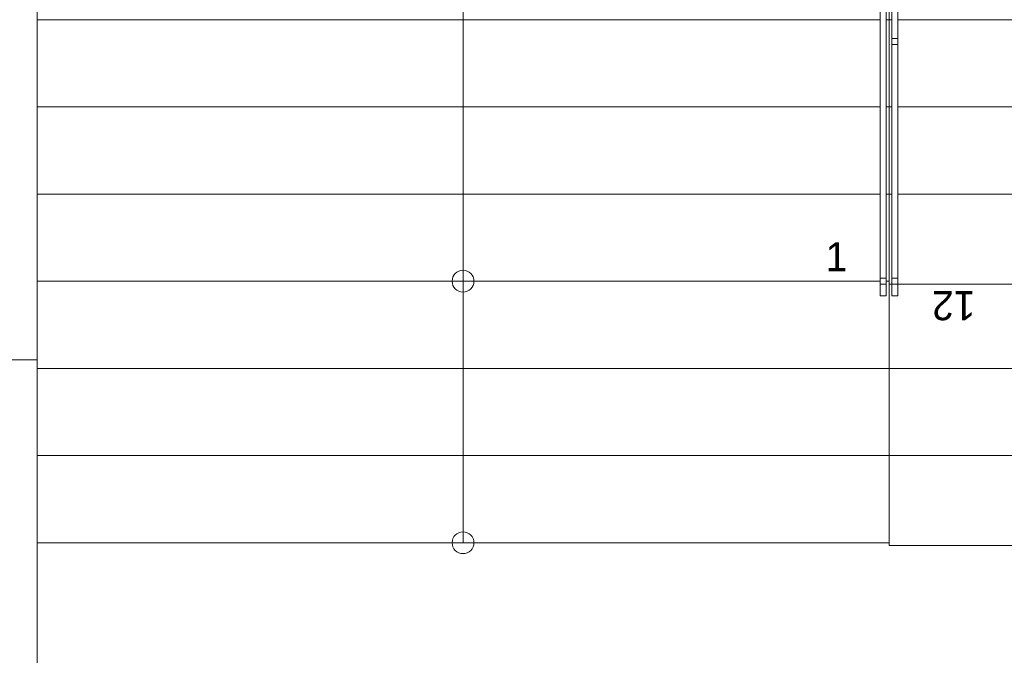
# Model space of a CAD drawing. Header units: millimetres. Extents: x -13540 to 53600, y -37870 to 10383.
# Tile 4 of 26: x -10960 to -7574, y -8257 to -6070. Entities that reach past the tile are written whole.
import ezdxf

# ---------------------------------------------------------------- set-up
doc = ezdxf.new("R2010")
doc.units = ezdxf.units.MM
doc.header["$MEASUREMENT"] = 0
doc.set_wipeout_variables(frame=1)
doc.linetypes.add('Wipeout_Contour', pattern=[1000, 0, -1000])
for name, color, linetype in [('02_Desky', 7, 'Continuous'), ('02_Zdi VNĚJŠÍ - nosné.obálka', 7, 'Continuous'), ('04_Schodiště', 7, 'Continuous'), ('05_Zábradlí', 7, 'Continuous'), ('Nové_04_Schodiště', 7, 'Continuous'), ('Nové_05_Zábradlí', 7, 'Continuous'), ('Nové_Výplně - Povrchové', 7, 'Continuous'), ('Otvory – Okna', 7, 'Continuous'), ('Výplně - Povrchové', 7, 'Continuous')]:
    doc.layers.add(name, color=color, linetype=linetype)

msp = doc.modelspace()

# ---------------------------------------------------------------- linework, layer by layer
at = {"layer": '02_Desky', "color": 251, "linetype": 'Continuous', "lineweight": 0, "flags": 128}
msp.add_lwpolyline([(-10900, -6970), (-10900, -11122.6), (-4900, -11122.6), (-4900, -6970)], close=True, dxfattribs=at)
at = {"layer": '04_Schodiště', "color": 251, "linetype": 'Continuous', "lineweight": 0}
for p, q in [((-10900, -3670), (-10900, -7870)), ((-7970, -4870), (-7970, -7870)), ((-7970, -7870), (-4900, -7870))]:
    msp.add_line(p, q, dxfattribs=at)

# ---------------------------------------------------------------- next in the draw order: wipeouts: each hides what was drawn before it
at = {"color": 251, "linetype": 'Wipeout_Contour', "lineweight": 0, "ltscale": 36058.472261}
msp.add_wipeout([(-7970, -6070), (-7970, -6370), (-4900, -6370), (-4900, -6070)], dxfattribs=at).dxf.layer = 'Výplně - Povrchové'

# ---------------------------------------------------------------- next in the draw order: linework, layer by layer
at = {"layer": '04_Schodiště', "color": 251, "linetype": 'Continuous', "lineweight": 0}
for p, q in [((-7970, -6070), (-7970, -6370)), ((-4900, -6070), (-7970, -6070)), ((-7970, -6370), (-4900, -6370))]:
    msp.add_line(p, q, dxfattribs=at)

# ---------------------------------------------------------------- next in the draw order: wipeouts: each hides what was drawn before it
at = {"color": 251, "linetype": 'Wipeout_Contour', "lineweight": 0, "ltscale": 36908.430932}
msp.add_wipeout([(-7970, -6370), (-7970, -6670), (-4900, -6670), (-4900, -6370)], dxfattribs=at).dxf.layer = 'Výplně - Povrchové'

# ---------------------------------------------------------------- next in the draw order: linework, layer by layer
at = {"layer": '04_Schodiště', "color": 251, "linetype": 'Continuous', "lineweight": 0}
for p, q in [((-7970, -6370), (-7970, -6670)), ((-4900, -6370), (-7970, -6370)), ((-7970, -6670), (-4900, -6670))]:
    msp.add_line(p, q, dxfattribs=at)

# ---------------------------------------------------------------- next in the draw order: wipeouts: each hides what was drawn before it
at = {"color": 251, "linetype": 'Wipeout_Contour', "lineweight": 0, "ltscale": 37776.848247}
msp.add_wipeout([(-7970, -6670), (-7970, -6970), (-4900, -6970), (-4900, -6670)], dxfattribs=at).dxf.layer = 'Výplně - Povrchové'

# ---------------------------------------------------------------- next in the draw order: linework, layer by layer
at = {"layer": '04_Schodiště', "color": 251, "linetype": 'Continuous', "lineweight": 0}
for p, q in [((-7970, -6670), (-7970, -6970)), ((-4900, -6670), (-7970, -6670)), ((-7970, -6970), (-4900, -6970))]:
    msp.add_line(p, q, dxfattribs=at)

# ---------------------------------------------------------------- next in the draw order: wipeouts: each hides what was drawn before it
at = {"color": 251, "linetype": 'Wipeout_Contour', "lineweight": 0, "ltscale": 38662.488327}
msp.add_wipeout([(-7970, -6970), (-7970, -7270), (-4900, -7270), (-4900, -6970)], dxfattribs=at).dxf.layer = 'Výplně - Povrchové'

# ---------------------------------------------------------------- next in the draw order: linework, layer by layer
at = {"layer": '04_Schodiště', "color": 251, "linetype": 'Continuous', "lineweight": 0}
for p, q in [((-7970, -6970), (-7970, -7270)), ((-4900, -6970), (-7970, -6970)), ((-7970, -7270), (-4900, -7270))]:
    msp.add_line(p, q, dxfattribs=at)

# ---------------------------------------------------------------- next in the draw order: texts
at = {"layer": 'Nové_04_Schodiště', "color": 251, "lineweight": 0, "insert": (-7673.4, -7054.1), "char_height": 100, "attachment_point": 4, "rotation": 180}
msp.add_mtext('\\A1;12', dxfattribs=at)

# ---------------------------------------------------------------- next in the draw order: wipeouts: each hides what was drawn before it
at = {"color": 251, "linetype": 'Wipeout_Contour', "lineweight": 0, "ltscale": 39564.206603}
msp.add_wipeout([(-4900, -7270), (-7970, -7270), (-7970, -7570), (-4900, -7570)], dxfattribs=at).dxf.layer = 'Výplně - Povrchové'

# ---------------------------------------------------------------- next in the draw order: linework, layer by layer
at = {"layer": '04_Schodiště', "color": 251, "linetype": 'Continuous', "lineweight": 0}
for p, q in [((-4900, -7270), (-7970, -7270)), ((-7970, -7270), (-7970, -7570)), ((-7970, -7570), (-4900, -7570))]:
    msp.add_line(p, q, dxfattribs=at)

# ---------------------------------------------------------------- next in the draw order: wipeouts: each hides what was drawn before it
at = {"color": 251, "linetype": 'Wipeout_Contour', "lineweight": 0, "ltscale": 60968.646885}
msp.add_wipeout([(-4900, -7570), (-7970, -7570), (-7970, -7870), (-7970, -7880), (-4900, -7880), (-4900, -7870)], dxfattribs=at).dxf.layer = 'Výplně - Povrchové'

# ---------------------------------------------------------------- next in the draw order: linework, layer by layer
at = {"layer": '04_Schodiště', "color": 251, "linetype": 'Continuous', "lineweight": 0}
for p, q in [((-7970, -7870), (-7970, -3670)), ((-4900, -7570), (-7970, -7570)), ((-7970, -7570), (-7970, -7870)), ((-10900, -7870), (-7970, -7870)), ((-7970, -7870), (-7970, -7880)), ((-7970, -7880), (-4900, -7880))]:
    msp.add_line(p, q, dxfattribs=at)

# ---------------------------------------------------------------- next in the draw order: wipeouts: each hides what was drawn before it
at = {"color": 251, "linetype": 'Wipeout_Contour', "lineweight": 0, "ltscale": 48907.787113}
msp.add_wipeout([(-7970, -7570), (-10900, -7570), (-10900, -7870), (-7970, -7870)], dxfattribs=at).dxf.layer = 'Výplně - Povrchové'

# ---------------------------------------------------------------- next in the draw order: linework, layer by layer
at = {"layer": '04_Schodiště', "color": 251, "linetype": 'Continuous', "lineweight": 0}
for p, q in [((-7970, -7570), (-10900, -7570)), ((-10900, -7570), (-10900, -7870)), ((-7970, -7870), (-7970, -7570)), ((-10900, -7870), (-7970, -7870))]:
    msp.add_line(p, q, dxfattribs=at)
at = {"layer": '04_Schodiště', "color": 251, "linetype": 'Continuous', "lineweight": 0, "flags": 128}
msp.add_lwpolyline([(-9397.5, -7870, 1), (-9472.5, -7870, 1)], format="xyb", close=True, dxfattribs=at)

# ---------------------------------------------------------------- next in the draw order: wipeouts: each hides what was drawn before it
at = {"color": 251, "linetype": 'Wipeout_Contour', "lineweight": 0, "ltscale": 48152.464937}
msp.add_wipeout([(-7970, -7270), (-10900, -7270), (-10900, -7570), (-7970, -7570)], dxfattribs=at).dxf.layer = 'Výplně - Povrchové'

# ---------------------------------------------------------------- next in the draw order: linework, layer by layer
at = {"layer": '04_Schodiště', "color": 251, "linetype": 'Continuous', "lineweight": 0}
for p, q in [((-7970, -7270), (-10900, -7270)), ((-10900, -7270), (-10900, -7570)), ((-7970, -7570), (-7970, -7270)), ((-10900, -7570), (-7970, -7570)), ((-9435, -7870), (-9435, -7570))]:
    msp.add_line(p, q, dxfattribs=at)

# ---------------------------------------------------------------- next in the draw order: wipeouts: each hides what was drawn before it
at = {"color": 251, "linetype": 'Wipeout_Contour', "lineweight": 0, "ltscale": 47415.333578}
msp.add_wipeout([(-7970, -6970), (-10900, -6970), (-10900, -7270), (-7970, -7270)], dxfattribs=at).dxf.layer = 'Výplně - Povrchové'

# ---------------------------------------------------------------- next in the draw order: linework, layer by layer
at = {"layer": '02_Zdi VNĚJŠÍ - nosné.obálka', "color": 251, "linetype": 'Continuous', "lineweight": 0}
msp.add_line((-11380, -7240.8), (-10900, -7240.8), dxfattribs=at)
at = {"layer": '02_Zdi VNĚJŠÍ - nosné.obálka', "color": 251, "linetype": 'Continuous', "lineweight": 0, "flags": 128}
msp.add_lwpolyline([(-10900, -8440.8), (-10900, -7240.8)], dxfattribs=at)
at = {"layer": '04_Schodiště', "color": 251, "linetype": 'Continuous', "lineweight": 0}
for p, q in [((-7970, -6970), (-10900, -6970)), ((-10900, -6970), (-10900, -7270)), ((-7970, -7270), (-7970, -6970)), ((-10900, -7270), (-7970, -7270))]:
    msp.add_line(p, q, dxfattribs=at)
at = {"layer": 'Otvory – Okna', "color": 251, "linetype": 'Continuous', "lineweight": 0}
msp.add_line((-11380, -7240.8), (-10900, -7240.8), dxfattribs=at)

# ---------------------------------------------------------------- next in the draw order: wipeouts: each hides what was drawn before it
at = {"color": 251, "linetype": 'Wipeout_Contour', "lineweight": 0, "ltscale": 46697.267443}
msp.add_wipeout([(-7970, -6670), (-10900, -6670), (-10900, -6970), (-7970, -6970)], dxfattribs=at).dxf.layer = 'Výplně - Povrchové'

# ---------------------------------------------------------------- next in the draw order: linework, layer by layer
at = {"layer": '04_Schodiště', "color": 251, "linetype": 'Continuous', "lineweight": 0}
for p, q in [((-7970, -6670), (-10900, -6670)), ((-10900, -6670), (-10900, -6970)), ((-7970, -6970), (-7970, -6670)), ((-10900, -6970), (-7970, -6970))]:
    msp.add_line(p, q, dxfattribs=at)
at = {"layer": 'Nové_04_Schodiště', "color": 251, "linetype": 'Continuous', "lineweight": 0}
msp.add_line((-7970, -6970), (-4900, -6970), dxfattribs=at)

# ---------------------------------------------------------------- next in the draw order: wipeouts: each hides what was drawn before it
at = {"color": 251, "linetype": 'Wipeout_Contour', "lineweight": 0, "ltscale": 45999.175459}
msp.add_wipeout([(-7970, -6370), (-10900, -6370), (-10900, -6670), (-7970, -6670)], dxfattribs=at).dxf.layer = 'Výplně - Povrchové'

# ---------------------------------------------------------------- next in the draw order: linework, layer by layer
at = {"layer": '04_Schodiště', "color": 251, "linetype": 'Continuous', "lineweight": 0}
for p, q in [((-7970, -6370), (-10900, -6370)), ((-10900, -6370), (-10900, -6670)), ((-7970, -6670), (-7970, -6370)), ((-10900, -6670), (-7970, -6670))]:
    msp.add_line(p, q, dxfattribs=at)

# ---------------------------------------------------------------- next in the draw order: wipeouts: each hides what was drawn before it
at = {"color": 251, "linetype": 'Wipeout_Contour', "lineweight": 0, "ltscale": 45322.000151}
msp.add_wipeout([(-7970, -6070), (-10900, -6070), (-10900, -6370), (-7970, -6370)], dxfattribs=at).dxf.layer = 'Výplně - Povrchové'

# ---------------------------------------------------------------- next in the draw order: linework, layer by layer
at = {"layer": '04_Schodiště', "color": 251, "linetype": 'Continuous', "lineweight": 0}
for p, q in [((-7970, -6070), (-10900, -6070)), ((-10900, -6070), (-10900, -6370)), ((-7970, -6370), (-7970, -6070)), ((-10900, -6370), (-7970, -6370))]:
    msp.add_line(p, q, dxfattribs=at)

# ---------------------------------------------------------------- next in the draw order: wipeouts: each hides what was drawn before it
at = {"color": 251, "linetype": 'Wipeout_Contour', "lineweight": 0, "ltscale": 44666.716214}
msp.add_wipeout([(-7970, -5770), (-10900, -5770), (-10900, -6070), (-7970, -6070)], dxfattribs=at).dxf.layer = 'Výplně - Povrchové'

# ---------------------------------------------------------------- next in the draw order: linework, layer by layer
at = {"layer": '04_Schodiště', "color": 251, "linetype": 'Continuous', "lineweight": 0}
for p, q in [((-9435, -7570), (-9435, -3970)), ((-10900, -5770), (-10900, -6070)), ((-7970, -6070), (-7970, -5770)), ((-10900, -6070), (-7970, -6070))]:
    msp.add_line(p, q, dxfattribs=at)
at = {"layer": 'Nové_04_Schodiště', "color": 251, "linetype": 'Continuous', "lineweight": 0}
for p, q in [((-10900, -3070), (-10900, -6970)), ((-7970, -3670), (-7970, -6970))]:
    msp.add_line(p, q, dxfattribs=at)

# ---------------------------------------------------------------- next in the draw order: wipeouts: each hides what was drawn before it
at = {"color": 251, "linetype": 'Wipeout_Contour', "lineweight": 0, "ltscale": 36058.47226}
msp.add_wipeout([(-7970, -6070), (-7970, -6370), (-4900, -6370), (-4900, -6070)], dxfattribs=at).dxf.layer = 'Nové_Výplně - Povrchové'

# ---------------------------------------------------------------- next in the draw order: linework, layer by layer
at = {"layer": 'Nové_04_Schodiště', "color": 251, "linetype": 'Continuous', "lineweight": 0}
for p, q in [((-7970, -6070), (-7970, -6370)), ((-4900, -6070), (-7970, -6070)), ((-7970, -6370), (-4900, -6370))]:
    msp.add_line(p, q, dxfattribs=at)

# ---------------------------------------------------------------- next in the draw order: wipeouts: each hides what was drawn before it
at = {"color": 251, "linetype": 'Wipeout_Contour', "lineweight": 0, "ltscale": 36908.430926}
msp.add_wipeout([(-4900, -6370), (-7970, -6370), (-7970, -6670), (-4900, -6670)], dxfattribs=at).dxf.layer = 'Nové_Výplně - Povrchové'

# ---------------------------------------------------------------- next in the draw order: linework, layer by layer
at = {"layer": 'Nové_04_Schodiště', "color": 251, "linetype": 'Continuous', "lineweight": 0}
for p, q in [((-4900, -6370), (-7970, -6370)), ((-7970, -6370), (-7970, -6670)), ((-7970, -6670), (-4900, -6670))]:
    msp.add_line(p, q, dxfattribs=at)

# ---------------------------------------------------------------- next in the draw order: wipeouts: each hides what was drawn before it
at = {"color": 251, "linetype": 'Wipeout_Contour', "lineweight": 0, "ltscale": 56900.061947}
msp.add_wipeout([(-4900, -6670), (-7970, -6670), (-7970, -6970), (-7970, -6980), (-4900, -6980), (-4900, -6970)], dxfattribs=at).dxf.layer = 'Nové_Výplně - Povrchové'

# ---------------------------------------------------------------- next in the draw order: linework, layer by layer
at = {"layer": 'Nové_04_Schodiště', "color": 251, "linetype": 'Continuous', "lineweight": 0}
for p, q in [((-7970, -6970), (-7970, -3070)), ((-4900, -6670), (-7970, -6670)), ((-7970, -6670), (-7970, -6970)), ((-10900, -6970), (-7970, -6970)), ((-7970, -6970), (-7970, -6980)), ((-7970, -6980), (-4900, -6980))]:
    msp.add_line(p, q, dxfattribs=at)

# ---------------------------------------------------------------- next in the draw order: wipeouts: each hides what was drawn before it
at = {"color": 251, "linetype": 'Wipeout_Contour', "lineweight": 0, "ltscale": 46697.267443}
msp.add_wipeout([(-7970, -6670), (-10900, -6670), (-10900, -6970), (-7970, -6970)], dxfattribs=at).dxf.layer = 'Nové_Výplně - Povrchové'

# ---------------------------------------------------------------- next in the draw order: linework, layer by layer
at = {"layer": 'Nové_04_Schodiště', "color": 251, "linetype": 'Continuous', "lineweight": 0}
for p, q in [((-7970, -6670), (-10900, -6670)), ((-10900, -6670), (-10900, -6970)), ((-7970, -6970), (-7970, -6670)), ((-10900, -6970), (-7970, -6970))]:
    msp.add_line(p, q, dxfattribs=at)
at = {"layer": 'Nové_04_Schodiště', "color": 251, "linetype": 'Continuous', "lineweight": 0, "flags": 128}
msp.add_lwpolyline([(-9397.5, -6970, 1), (-9472.5, -6970, 1)], format="xyb", close=True, dxfattribs=at)

# ---------------------------------------------------------------- next in the draw order: texts
at = {"layer": 'Nové_04_Schodiště', "color": 251, "lineweight": 0, "insert": (-8188, -6885.9), "char_height": 100, "attachment_point": 4}
msp.add_mtext('\\A1;1', dxfattribs=at)

# ---------------------------------------------------------------- next in the draw order: wipeouts: each hides what was drawn before it
at = {"color": 251, "linetype": 'Wipeout_Contour', "lineweight": 0, "ltscale": 45999.175459}
msp.add_wipeout([(-7970, -6370), (-10900, -6370), (-10900, -6670), (-7970, -6670)], dxfattribs=at).dxf.layer = 'Nové_Výplně - Povrchové'

# ---------------------------------------------------------------- next in the draw order: linework, layer by layer
at = {"layer": 'Nové_04_Schodiště', "color": 251, "linetype": 'Continuous', "lineweight": 0}
for p, q in [((-7970, -6370), (-10900, -6370)), ((-10900, -6370), (-10900, -6670)), ((-7970, -6670), (-7970, -6370)), ((-10900, -6670), (-7970, -6670)), ((-9435, -6970), (-9435, -6670)), ((-9435, -6970), (-9435, -6670))]:
    msp.add_line(p, q, dxfattribs=at)

# ---------------------------------------------------------------- next in the draw order: wipeouts: each hides what was drawn before it
at = {"color": 251, "linetype": 'Wipeout_Contour', "lineweight": 0, "ltscale": 45322.000151}
msp.add_wipeout([(-7970, -6070), (-10900, -6070), (-10900, -6370), (-7970, -6370)], dxfattribs=at).dxf.layer = 'Nové_Výplně - Povrchové'

# ---------------------------------------------------------------- next in the draw order: linework, layer by layer
at = {"layer": 'Nové_04_Schodiště', "color": 251, "linetype": 'Continuous', "lineweight": 0}
for p, q in [((-7970, -6070), (-10900, -6070)), ((-10900, -6070), (-10900, -6370)), ((-7970, -6370), (-7970, -6070)), ((-10900, -6370), (-7970, -6370))]:
    msp.add_line(p, q, dxfattribs=at)

# ---------------------------------------------------------------- next in the draw order: wipeouts: each hides what was drawn before it
at = {"color": 251, "linetype": 'Wipeout_Contour', "lineweight": 0, "ltscale": 44666.716213}
msp.add_wipeout([(-7970, -5770), (-10900, -5770), (-10900, -6070), (-7970, -6070)], dxfattribs=at).dxf.layer = 'Nové_Výplně - Povrchové'

# ---------------------------------------------------------------- next in the draw order: linework, layer by layer
at = {"layer": 'Nové_04_Schodiště', "color": 251, "linetype": 'Continuous', "lineweight": 0}
for p, q in [((-9435, -6670), (-9435, -3370)), ((-9435, -6670), (-9435, -3370)), ((-10900, -5770), (-10900, -6070)), ((-7970, -6070), (-7970, -5770)), ((-10900, -6070), (-7970, -6070))]:
    msp.add_line(p, q, dxfattribs=at)
at = {"layer": 'Otvory – Okna', "color": 251, "linetype": 'Continuous', "lineweight": 0}
msp.add_line((-10900, -4940.8), (-10900, -7240.8), dxfattribs=at)

# ---------------------------------------------------------------- next in the draw order: wipeouts: each hides what was drawn before it
at = {"color": 251, "linetype": 'Wipeout_Contour', "lineweight": 0, "ltscale": 38324.57411}
msp.add_wipeout([(-8000, -6970), (-7980, -6970), (-7980, -3070), (-8000, -3070)], dxfattribs=at).dxf.layer = '05_Zábradlí'
at = {"color": 251, "linetype": 'Wipeout_Contour', "lineweight": 0, "ltscale": 38657.824371}
msp.add_wipeout([(-7940, -3670), (-7960, -3670), (-7960, -6970), (-7940, -6970)], dxfattribs=at).dxf.layer = 'Nové_05_Zábradlí'

# ---------------------------------------------------------------- next in the draw order: linework, layer by layer
at = {"layer": '05_Zábradlí', "color": 251, "linetype": 'Continuous', "lineweight": 0}
for p, q in [((-8000, -3070), (-8000, -6970)), ((-7980, -6970), (-7980, -3070))]:
    msp.add_line(p, q, dxfattribs=at)
at = {"layer": 'Nové_05_Zábradlí', "color": 251, "linetype": 'Continuous', "lineweight": 0}
for p, q in [((-7960, -3670), (-7960, -6970)), ((-7940, -6970), (-7940, -3670))]:
    msp.add_line(p, q, dxfattribs=at)

# ---------------------------------------------------------------- next in the draw order: wipeouts: each hides what was drawn before it
at = {"color": 251, "linetype": 'Wipeout_Contour', "lineweight": 0, "ltscale": 42477.383179}
msp.add_wipeout([(-7980, -6970), (-8000, -6970), (-8000, -7020), (-7980, -7020)], dxfattribs=at).dxf.layer = '05_Zábradlí'
at = {"color": 251, "linetype": 'Wipeout_Contour', "lineweight": 0, "ltscale": 39227.726389}
msp.add_wipeout([(-7940, -5320), (-7960, -5320), (-7960, -6145), (-7940, -6145)], dxfattribs=at).dxf.layer = 'Nové_05_Zábradlí'
at = {"color": 251, "linetype": 'Wipeout_Contour', "lineweight": 0, "ltscale": 42357.129989}
msp.add_wipeout([(-7940, -6970), (-7960, -6970), (-7960, -7020), (-7940, -7020)], dxfattribs=at).dxf.layer = 'Nové_05_Zábradlí'

# ---------------------------------------------------------------- next in the draw order: linework, layer by layer
at = {"layer": '05_Zábradlí', "color": 251, "linetype": 'Continuous', "lineweight": 0}
for p, q in [((-8000, -6970), (-8000, -7020)), ((-7980, -7020), (-7980, -6970)), ((-8000, -7020), (-7980, -7020))]:
    msp.add_line(p, q, dxfattribs=at)
at = {"layer": 'Nové_05_Zábradlí', "color": 251, "linetype": 'Continuous', "lineweight": 0}
for p, q in [((-7960, -5320), (-7960, -6145)), ((-7940, -6145), (-7940, -5320)), ((-7960, -6970), (-7960, -7020)), ((-7940, -7020), (-7940, -6970)), ((-7960, -7020), (-7940, -7020))]:
    msp.add_line(p, q, dxfattribs=at)

# ---------------------------------------------------------------- next in the draw order: wipeouts: each hides what was drawn before it
at = {"color": 251, "linetype": 'Wipeout_Contour', "lineweight": 0, "ltscale": 41183.714808}
msp.add_wipeout([(-8000, -6970), (-7980, -6970), (-7980, -5995), (-8000, -5995)], dxfattribs=at).dxf.layer = '05_Zábradlí'
at = {"color": 251, "linetype": 'Wipeout_Contour', "lineweight": 0, "ltscale": 41241.622989}
msp.add_wipeout([(-7940, -6145), (-7960, -6145), (-7960, -6970), (-7940, -6970)], dxfattribs=at).dxf.layer = 'Nové_05_Zábradlí'

# ---------------------------------------------------------------- next in the draw order: linework, layer by layer
at = {"layer": '05_Zábradlí', "color": 251, "linetype": 'Continuous', "lineweight": 0}
for p, q in [((-8000, -5995), (-8000, -6970)), ((-7980, -6970), (-7980, -5995)), ((-8000, -6970), (-7980, -6970))]:
    msp.add_line(p, q, dxfattribs=at)
at = {"layer": 'Nové_05_Zábradlí', "color": 251, "linetype": 'Continuous', "lineweight": 0}
for p, q in [((-7960, -6145), (-7960, -6970)), ((-7940, -6970), (-7940, -6145)), ((-7960, -6970), (-7940, -6970))]:
    msp.add_line(p, q, dxfattribs=at)

# ---------------------------------------------------------------- next in the draw order: wipeouts: each hides what was drawn before it
at = {"color": 251, "linetype": 'Wipeout_Contour', "lineweight": 0, "ltscale": 42411.524913}
msp.add_wipeout([(-8000, -6980), (-7980, -6980), (-7980, -6960), (-8000, -6960)], dxfattribs=at).dxf.layer = '05_Zábradlí'
at = {"color": 251, "linetype": 'Wipeout_Contour', "lineweight": 0, "ltscale": 40192.261061}
msp.add_wipeout([(-7940, -6135), (-7960, -6135), (-7960, -6155), (-7940, -6155)], dxfattribs=at).dxf.layer = 'Nové_05_Zábradlí'
at = {"color": 251, "linetype": 'Wipeout_Contour', "lineweight": 0, "ltscale": 42291.084703}
msp.add_wipeout([(-7940, -6960), (-7960, -6960), (-7960, -6980), (-7940, -6980)], dxfattribs=at).dxf.layer = 'Nové_05_Zábradlí'

# ---------------------------------------------------------------- next in the draw order: linework, layer by layer
at = {"layer": '05_Zábradlí', "color": 251, "linetype": 'Continuous', "lineweight": 0, "flags": 128}
msp.add_lwpolyline([(-8000, -6980), (-7980, -6980), (-7980, -6960), (-8000, -6960)], close=True, dxfattribs=at)
at = {"layer": 'Nové_05_Zábradlí', "color": 251, "linetype": 'Continuous', "lineweight": 0, "flags": 128}
for points in [[(-7940, -6135), (-7960, -6135), (-7960, -6155), (-7940, -6155)], [(-7940, -6960), (-7960, -6960), (-7960, -6980), (-7940, -6980)]]:
    msp.add_lwpolyline(points, close=True, dxfattribs=at)

doc.saveas('drawing.dxf')
